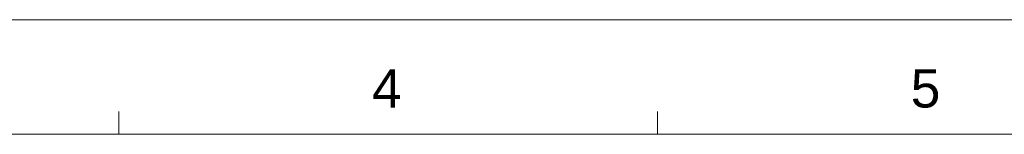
# Model space of a CAD drawing. Extents: x 808 to 1699, y 60 to 690.
# Tile 9 of 19: x 1129 to 1322, y 667 to 690. Entities that reach past the tile are written whole.
import ezdxf
from ezdxf.enums import TextEntityAlignment as Align

# ---------------------------------------------------------------- set-up
doc = ezdxf.new("R2010")
doc.units = 0
doc.header["$LTSCALE"] = 2
doc.header["$MEASUREMENT"] = 0
doc.layers.get('0').update_dxf_attribs({"linetype": 'CONTINUOUS'})
doc.styles.add('TEXTSTYLE_1', font='ARIAL.TTF')

msp = doc.modelspace()

# ---------------------------------------------------------------- linework, layer by layer
at = {"linetype": 'Continuous', "lineweight": 5}
for p, q in [((808.263, 689.831), (1699.263, 689.831)), ((1148.013, 667.331), (1148.013, 671.831)), ((1253.763, 667.331), (1253.763, 671.831)), ((830.763, 667.331), (1676.763, 667.331))]:
    msp.add_line(p, q, dxfattribs=at)

# ---------------------------------------------------------------- texts
at = {"linetype": 'Continuous', "lineweight": 5, "style": 'TEXTSTYLE_1'}
for s, p in [('4', (1200.607, 672.588)), ('5', (1306.357, 672.588))]:
    msp.add_text(s, height=7.5, dxfattribs=at).set_placement(p, align=Align.CENTER)

doc.saveas('drawing.dxf')
